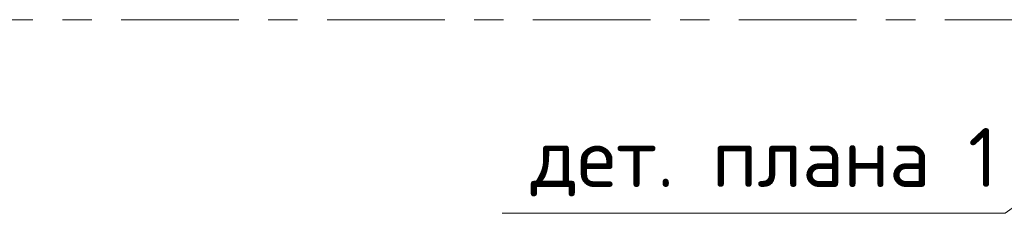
# Model space of a CAD drawing. Header units: metres. Extents: x -38 to 86, y -15 to 21.
# Tile 55 of 103: x 47.425 to 50.772, y 8.343 to 9. Entities that reach past the tile are written whole.
import ezdxf

# ---------------------------------------------------------------- set-up
doc = ezdxf.new("R2010")
doc.units = ezdxf.units.M
doc.linetypes.add('______11', pattern=[0.5, 0.4, -0.05, 0, -0.05])
doc.linetypes.add('______5', pattern=[1.1, 0.8, -0.1, 0.1, -0.1])
doc.layers.add('XR$2$Осевая линия (1)', color=7, linetype='______5', lineweight=13)
doc.layers.add('XR$3$Текст_ общее_1', color=7, linetype='Continuous', lineweight=13)
doc.styles.add('ISOCPEUR', font='txt')

msp = doc.modelspace()

# ---------------------------------------------------------------- linework, layer by layer
at = {"color": 7, "linetype": 'Continuous', "lineweight": 13, "transparency": 33554687}
msp.add_lwpolyline([(51.075, 8.5566), (50.7758, 8.3431), (49.0658, 8.3431)], dxfattribs=at)
at = {"layer": 'XR$2$Осевая линия (1)', "color": 253, "linetype": '______11', "lineweight": 13, "true_color": 0xa0a0a0, "transparency": 33554687}
msp.add_line((-2.63, 9), (62.6, 9), dxfattribs=at)

# ---------------------------------------------------------------- texts
at = {"layer": 'XR$3$Текст_ общее_1', "color": 7, "linetype": 'Continuous', "lineweight": 13, "transparency": 33554687, "insert": (49.9558, 8.5164), "char_height": 0.2, "width": 1.695238, "attachment_point": 5, "style": 'ISOCPEUR'}
msp.add_mtext('\\A1;{\\fISOCPEUR|i0|b0;\\H0.200000;\\W1.000000;\\C7;дет. плана 1}\\P', dxfattribs=at)

doc.saveas('drawing.dxf')
